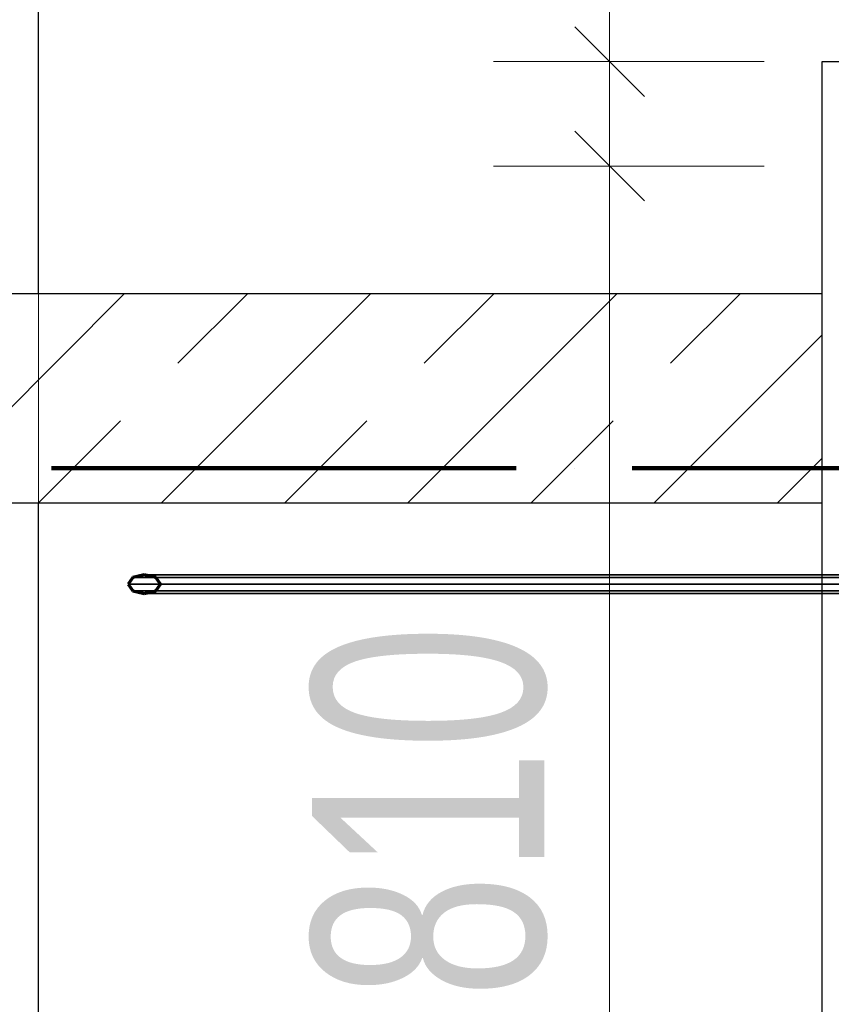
# Model space of a CAD drawing. Header units: millimetres. Extents: x 0 to 60000, y 0 to 29700.
# Tile 79 of 86: x 35335 to 36034, y 21313 to 22161. Entities that reach past the tile are written whole.
import ezdxf

# ---------------------------------------------------------------- set-up
doc = ezdxf.new("R2010")
doc.units = ezdxf.units.MM
for name, pattern in [('ALL_S16', [170, 100, -70]), ('STRICHPUNKT2_S11', [500, 400, -50, 0, -50]), ('STRICHPUNKT2_S5', [1100, 800, -100, 100, -100]), ('VERDECKT2_S2', [270, 200, -70])]:
    doc.linetypes.add(name, pattern=pattern)
for name, color, linetype, lineweight in [('AS_Belki', 7, 'Continuous', 25), ('Ogólne', 7, 'Continuous', 25), ('Osie', 30, 'STRICHPUNKT2_S5', 18), ('Standard', 7, 'Continuous', 25), ('Ściana nośna', 7, 'Continuous', 70)]:
    doc.layers.add(name, color=color, linetype=linetype, lineweight=lineweight)
doc.styles.add('ARIAL', font='ARIAL.TTF')

msp = doc.modelspace()

# ---------------------------------------------------------------- linework, layer by layer
at = {"layer": 'AS_Belki', "color": 30, "linetype": 'Continuous', "lineweight": 70, "transparency": 33554687}
for p, q in [((35432.45, 21680.43), (35428.39, 21674.77)), ((35442.24, 21682.77), (35432.45, 21680.43)), ((35452.05, 21680.43), (35442.24, 21682.77)), ((35456.11, 21674.77), (35452.05, 21680.43)), ((35428.39, 21674.77), (35432.45, 21669.11)), ((35452.05, 21669.11), (35456.11, 21674.77)), ((35432.45, 21669.11), (35442.24, 21666.77)), ((35442.24, 21666.77), (35452.05, 21669.11))]:
    msp.add_line(p, q, dxfattribs=at)
at = {"layer": 'Ogólne', "color": 4, "linetype": 'Continuous', "lineweight": 13, "transparency": 33554687}
for p, q in [((35842.96, 22124.77), (35842.96, 22184.77)), ((35872.96, 22094.77), (35812.95, 22154.77)), ((35842.96, 22124.77), (35742.96, 22124.77)), ((35842.96, 22124.77), (35942.96, 22124.77)), ((35842.96, 22124.77), (35975.98, 22124.77)), ((35842.96, 22034.73), (35842.96, 22124.77)), ((35872.96, 22004.74), (35812.95, 22064.73)), ((35842.96, 22034.73), (35742.96, 22034.73)), ((35842.96, 22034.73), (35942.96, 22034.73)), ((35842.96, 22034.73), (35975.98, 22034.73)), ((35842.96, 21224.77), (35842.96, 22034.73))]:
    msp.add_line(p, q, dxfattribs=at)
at = {"layer": 'Osie', "color": 1, "linetype": 'STRICHPUNKT2_S11', "lineweight": 140, "transparency": 33554687}
msp.add_line((3355.98, 21774.77), (44813.98, 21774.77), dxfattribs=at)
at = {"layer": 'Standard', "color": 3, "linetype": 'Continuous', "lineweight": 25, "transparency": 33554687}
for p, q in [((35350.98, 21924.77), (35350.98, 23024.77)), ((36025.97, 21924.77), (36025.97, 22124.77)), ((36025.97, 22124.77), (36475.98, 22124.77)), ((35350.98, 20324.77), (35350.98, 21744.78)), ((36025.97, 21224.77), (36025.97, 21744.78))]:
    msp.add_line(p, q, dxfattribs=at)
at = {"layer": 'Standard', "color": 3, "linetype": 'VERDECKT2_S2', "lineweight": 18, "transparency": 33554687}
msp.add_line((35350.98, 21744.78), (35350.98, 21924.77), dxfattribs=at)
at = {"layer": 'Standard', "color": 8, "linetype": 'VERDECKT2_S2', "lineweight": 35, "transparency": 33554687}
for p, q in [((35452.05, 21680.43), (35432.45, 21680.43)), ((35456.11, 21674.77), (35428.39, 21674.77)), ((35452.05, 21669.11), (35432.45, 21669.11))]:
    msp.add_line(p, q, dxfattribs=at)
at = {"layer": 'Standard', "color": 8, "linetype": 'Continuous', "lineweight": 35, "transparency": 33554687}
for p, q in [((36222.68, 21682.77), (35442.24, 21682.77)), ((36232.48, 21680.43), (35452.05, 21680.43)), ((36236.54, 21674.77), (35456.11, 21674.77)), ((35442.24, 21666.77), (36222.68, 21666.77)), ((36232.48, 21669.11), (35452.05, 21669.11))]:
    msp.add_line(p, q, dxfattribs=at)
at = {"layer": 'Ściana nośna', "color": 3, "linetype": 'Continuous', "lineweight": 25, "transparency": 33554687}
for p, q in [((36025.97, 21924.77), (30392.97, 21924.77)), ((36025.97, 21744.78), (36025.97, 21924.77)), ((30392.97, 21744.78), (36025.97, 21744.78))]:
    msp.add_line(p, q, dxfattribs=at)
at = {"layer": 'Ściana nośna', "color": 8, "linetype": 'Continuous', "lineweight": 35, "transparency": 33554687}
for p, q in [((35244.93, 21744.78), (35424.93, 21924.77)), ((35457.06, 21744.78), (35637.07, 21924.77)), ((35669.19, 21744.78), (35849.2, 21924.77)), ((35881.32, 21744.78), (36025.97, 21889.42))]:
    msp.add_line(p, q, dxfattribs=at)
at = {"layer": 'Ściana nośna', "color": 8, "linetype": 'ALL_S16', "lineweight": 35, "transparency": 33554687}
for p, q in [((35350.99, 21744.78), (35530.99, 21924.77)), ((35563.13, 21744.78), (35743.13, 21924.77)), ((35775.26, 21744.78), (35955.26, 21924.77)), ((35987.39, 21744.78), (36025.97, 21783.36))]:
    msp.add_line(p, q, dxfattribs=at)

# ---------------------------------------------------------------- texts
at = {"layer": 'Ogólne', "color": 3, "linetype": 'Continuous', "lineweight": 25, "transparency": 33554687, "insert": (35789.55, 21318.04), "char_height": 200, "width": 401.6343, "attachment_point": 7, "rotation": 90, "style": 'ARIAL'}
msp.add_mtext('\\W0.69;810', dxfattribs=at)

doc.saveas('drawing.dxf')
